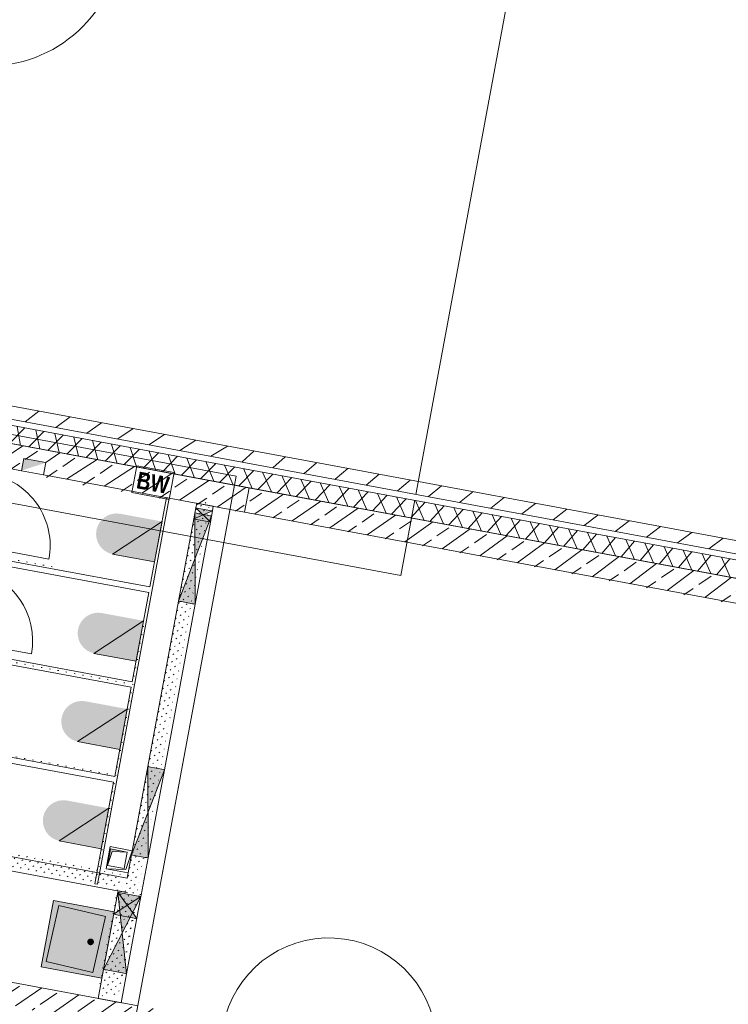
# Model space of a CAD drawing. Header units: metres. Extents: x 32353251 to 32353583, y 5707748 to 5708004.
# Tile 112 of 164: x 32353392.14 to 32353398.46, y 5707916.71 to 5707925.49. Entities that reach past the tile are written whole.
import ezdxf

# ---------------------------------------------------------------- set-up
doc = ezdxf.new("R2010")
doc.units = ezdxf.units.M
doc.header["$LTSCALE"] = 0.75
doc.set_wipeout_variables(frame=1)
doc.layers.get('0').update_dxf_attribs({"linetype": 'CONTINUOUS'})
for name, color, linetype, lineweight in [('10417023$0$#9_002_GES I Übersicht Erdgeschoss_1_101_Wand Aussen.A', 7, 'CONTINUOUS', 25), ('10417023$0$#9_002_GES I Übersicht Erdgeschoss_1_303_Sanitäre.A', 7, 'CONTINUOUS', 25), ('10417023$0$#9_002_GES I Übersicht Erdgeschoss_1_607b_Brandschutz 1_100', 7, 'CONTINUOUS', 25), ('10417023$0$#9_002_GES I Übersicht Erdgeschoss_1_Neubau_101_Wand Aussen.A', 7, 'CONTINUOUS', 25), ('10417023$0$#9_002_GES I Übersicht Erdgeschoss_1_Neubau_102_Wand Innen.A', 7, 'CONTINUOUS', 25), ('10417023$0$#9_002_GES I Übersicht Erdgeschoss_1_Neubau_104_Decken.A', 7, 'CONTINUOUS', 25), ('10417023$0$#9_002_GES I Übersicht Erdgeschoss_1_Neubau_115_Außentüren', 7, 'CONTINUOUS', 25), ('10417023$0$#9_002_GES I Übersicht Erdgeschoss_1_Neubau_202_Innenwandbekleidun', 7, 'CONTINUOUS', 25), ('10417023$0$#9_002_GES I Übersicht Erdgeschoss_1_Neubau_210_Wärmedämmung', 7, 'CONTINUOUS', 25), ('10417023$0$#9_002_GES I Übersicht Erdgeschoss_1_Neubau_303_Sanitäre.A', 7, 'CONTINUOUS', 25), ('10417023$0$Keine', 7, 'CONTINUOUS', 13)]:
    doc.layers.add(name, color=color, linetype=linetype, lineweight=lineweight)
doc.styles.add('10417023$0$Arial Narrow (bold)', font='ARIALNB.TTF')
pattern_1 = [(44.99999999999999, (0, 0), (-0.1414213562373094, 0.1414213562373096), [])]
pattern_2 = [(-119.9999999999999, (0, 0), (-0.129903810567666, 0.07499999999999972), []), (-59.99999999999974, (0, 0), (0.1299038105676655, 0.0750000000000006), [])]
pattern_3 = [(0, (0, 0), (0, 0.075), [0.009999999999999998, -0.06500000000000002])]
pattern_4 = [(45, (0, 0), (-0.03535533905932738, 0.03535533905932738), [0.01, -0.03999999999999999])]
pattern_5 = [(44.99999999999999, (0, 0), (-0.1697056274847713, 0.1697056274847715), []), (44.99999999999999, (-0.08485281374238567, 0.08485281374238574), (-0.1697056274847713, 0.1697056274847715), [0.18, -0.05999999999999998])]

# ---------------------------------------------------------------- blocks, each defined once
blk = doc.blocks.new('10417023$0$#9_MKO_LP5_ARC_GES_UP_00_002_P_G_modell (3D)')
at = {"layer": '10417023$0$#9_002_GES I Übersicht Erdgeschoss_1_101_Wand Aussen.A', "linetype": 'Continuous', "lineweight": 5, "true_color": 0xff0000}
h = blk.add_hatch(dxfattribs=at)
h.set_pattern_fill('#9_MW_VORMAUERZIEGEL_0001', color=1, style=0, pattern_type=2)
h.set_pattern_definition(pattern_1)
h.paths.add_polyline_path([(-32353454.14117382, -5707790.34457689), (-32353451.24488468, -5707790.34457689), (-32353451.24488468, -5707790.22957689), (-32353454.14117382, -5707790.22957689)])
h = blk.add_hatch(dxfattribs=at)
h.set_pattern_fill('#9_BETON__STAHLBETON_0001', color=1, style=0, pattern_type=2)
h.set_pattern_definition(pattern_5)
h.paths.add_polyline_path([(-32353442.724228, -5707790.559576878), (-32353451.1409357, -5707790.559576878), (-32353451.1409357, -5707790.779576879), (-32353442.724228, -5707790.779576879)])
at = {"layer": '10417023$0$#9_002_GES I Übersicht Erdgeschoss_1_303_Sanitäre.A', "linetype": 'Continuous', "lineweight": 0, "true_color": 0xff0000}
h = blk.add_hatch(color=1, dxfattribs=at)
edge = h.paths.add_edge_path()
edge.add_arc((-32353452.12919252, -5707794.550176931), 0.02, 90, 180)
edge.add_line((-32353452.14919252, -5707794.550176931), (-32353452.14919252, -5707795.040176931))
edge.add_arc((-32353452.12919252, -5707795.040176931), 0.02, 180, 270)
edge.add_line((-32353452.12919252, -5707795.06017693), (-32353451.72230752, -5707795.06017693))
edge.add_arc((-32353451.72230752, -5707795.040176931), 0.02, 270, 360)
edge.add_line((-32353451.70230752, -5707795.040176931), (-32353451.70230752, -5707794.550176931))
edge.add_arc((-32353451.72230752, -5707794.550176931), 0.02, 0, 90)
edge.add_line((-32353451.72230752, -5707794.53017693), (-32353452.12919252, -5707794.53017693))
h = blk.add_hatch(color=1, dxfattribs=at)
edge = h.paths.add_edge_path()
edge.add_arc((-32353451.79182187, -5707794.796755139), 0.03, 180, 270)
edge.add_arc((-32353451.79182187, -5707794.796755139), 0.03, 270, 360)
edge.add_arc((-32353451.79182187, -5707794.796755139), 0.03, 0, 90)
edge.add_arc((-32353451.79182187, -5707794.796755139), 0.03, 90, 180)
at = {"layer": '10417023$0$#9_002_GES I Übersicht Erdgeschoss_1_Neubau_101_Wand Aussen.A', "linetype": 'Continuous', "lineweight": 5, "true_color": 0xff0000}
h = blk.add_hatch(dxfattribs=at)
h.set_pattern_fill('#9_BETON__STAHLBETON_0001', color=1, style=0, pattern_type=2)
h.set_pattern_definition(pattern_5)
h.paths.add_polyline_path([(-32353451.14093543, -5707790.559576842), (-32353454.35117382, -5707790.559568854), (-32353454.35117382, -5707790.77956888), (-32353453.16395592, -5707790.779571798), (-32353453.16395564, -5707790.669571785), (-32353452.96395564, -5707790.669572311), (-32353452.96395593, -5707790.779572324), (-32353451.14093596, -5707790.77957682)])
at = {"layer": '10417023$0$#9_002_GES I Übersicht Erdgeschoss_1_Neubau_102_Wand Innen.A', "linetype": 'Continuous', "lineweight": 13, "true_color": 0xff0000}
h = blk.add_hatch(dxfattribs=at)
h.set_pattern_fill('#9_GIPS_0001', color=1, style=0, pattern_type=2)
h.set_pattern_definition(pattern_4)
h.paths.add_polyline_path([(-32353451.57419252, -5707790.779576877), (-32353451.57419252, -5707794.304574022), (-32353451.56169252, -5707794.304574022), (-32353451.56169252, -5707790.779576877)])
at = {"layer": '10417023$0$#9_002_GES I Übersicht Erdgeschoss_1_Neubau_102_Wand Innen.A', "linetype": 'Continuous', "lineweight": 13, "true_color": 0x1f1f1f}
h = blk.add_hatch(dxfattribs=at)
h.set_pattern_fill('#9_GIPS_0001', color=250, style=0, pattern_type=2)
h.set_pattern_definition(pattern_4)
h.paths.add_polyline_path([(-32353451.56169252, -5707790.779576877), (-32353451.56169252, -5707794.304574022), (-32353451.54919253, -5707794.304574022), (-32353451.54919253, -5707790.779576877)])
at = {"layer": '10417023$0$#9_002_GES I Übersicht Erdgeschoss_1_Neubau_102_Wand Innen.A', "linetype": 'Continuous', "lineweight": 13, "true_color": 0xff0000}
h = blk.add_hatch(dxfattribs=at)
h.set_pattern_fill('#9_GIPS_0001', color=1, style=0, pattern_type=2)
h.set_pattern_definition(pattern_4)
h.paths.add_polyline_path([(-32353451.44919252, -5707794.304574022), (-32353451.44919252, -5707790.779576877), (-32353451.54919253, -5707790.779576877), (-32353451.54919253, -5707794.304574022)])
at = {"layer": '10417023$0$#9_002_GES I Übersicht Erdgeschoss_1_Neubau_102_Wand Innen.A', "linetype": 'Continuous', "lineweight": 13, "true_color": 0x1f1f1f}
h = blk.add_hatch(dxfattribs=at)
h.set_pattern_fill('#9_GIPS_0001', color=250, style=0, pattern_type=2)
h.set_pattern_definition(pattern_4)
h.paths.add_polyline_path([(-32353451.43669252, -5707794.304574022), (-32353451.43669252, -5707790.779576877), (-32353451.44919252, -5707790.779576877), (-32353451.44919252, -5707794.304574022)])
at = {"layer": '10417023$0$#9_002_GES I Übersicht Erdgeschoss_1_Neubau_102_Wand Innen.A', "linetype": 'Continuous', "lineweight": 13, "true_color": 0xff0000}
h = blk.add_hatch(dxfattribs=at)
h.set_pattern_fill('#9_GIPS_0001', color=1, style=0, pattern_type=2)
h.set_pattern_definition(pattern_4)
h.paths.add_polyline_path([(-32353451.42419253, -5707794.304574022), (-32353451.42419253, -5707790.779576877), (-32353451.43669252, -5707790.779576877), (-32353451.43669252, -5707794.304574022)])
h = blk.add_hatch(dxfattribs=at)
h.set_pattern_fill('#9_GIPS_0001', color=1, style=0, pattern_type=2)
h.set_pattern_definition(pattern_4)
h.paths.add_polyline_path([(-32353451.57419252, -5707794.179574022), (-32353454.67418738, -5707794.179574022), (-32353454.67418738, -5707794.192074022), (-32353451.57419252, -5707794.192074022)])
at = {"layer": '10417023$0$#9_002_GES I Übersicht Erdgeschoss_1_Neubau_102_Wand Innen.A', "linetype": 'Continuous', "lineweight": 13, "true_color": 0x1f1f1f}
h = blk.add_hatch(dxfattribs=at)
h.set_pattern_fill('#9_GIPS_0001', color=250, style=0, pattern_type=2)
h.set_pattern_definition(pattern_4)
h.paths.add_polyline_path([(-32353451.57419252, -5707794.192074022), (-32353454.67418738, -5707794.192074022), (-32353454.67418738, -5707794.204574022), (-32353451.57419252, -5707794.204574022)])
at = {"layer": '10417023$0$#9_002_GES I Übersicht Erdgeschoss_1_Neubau_102_Wand Innen.A', "linetype": 'Continuous', "lineweight": 13, "true_color": 0xff0000}
h = blk.add_hatch(dxfattribs=at)
h.set_pattern_fill('#9_GIPS_0001', color=1, style=0, pattern_type=2)
h.set_pattern_definition(pattern_4)
h.paths.add_polyline_path([(-32353451.57419252, -5707794.204574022), (-32353454.67418738, -5707794.204574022), (-32353454.67418738, -5707794.279574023), (-32353451.57419252, -5707794.279574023)])
h = blk.add_hatch(dxfattribs=at)
h.set_pattern_fill('#9_GIPS_0001', color=1, style=0, pattern_type=2)
h.set_pattern_definition(pattern_4)
h.paths.add_polyline_path([(-32353454.67418738, -5707794.292074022), (-32353451.57419252, -5707794.292074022), (-32353451.57419252, -5707794.279574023), (-32353454.67418738, -5707794.279574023)])
h = blk.add_hatch(dxfattribs=at)
h.set_pattern_fill('#9_GIPS_0001', color=1, style=0, pattern_type=2)
h.set_pattern_definition(pattern_4)
h.paths.add_polyline_path([(-32353454.67418738, -5707794.304574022), (-32353451.57419252, -5707794.304574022), (-32353451.57419252, -5707794.292074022), (-32353454.67418738, -5707794.292074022)])
h = blk.add_hatch(dxfattribs=at)
h.set_pattern_fill('#9_GIPS_0001', color=1, style=0, pattern_type=2)
h.set_pattern_definition(pattern_4)
h.paths.add_polyline_path([(-32353451.63419252, -5707794.304574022), (-32353451.63419252, -5707795.28022236), (-32353451.62169252, -5707795.28022236), (-32353451.62169252, -5707794.304574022)])
at = {"layer": '10417023$0$#9_002_GES I Übersicht Erdgeschoss_1_Neubau_102_Wand Innen.A', "linetype": 'Continuous', "lineweight": 13, "true_color": 0x1f1f1f}
h = blk.add_hatch(dxfattribs=at)
h.set_pattern_fill('#9_GIPS_0001', color=250, style=0, pattern_type=2)
h.set_pattern_definition(pattern_4)
h.paths.add_polyline_path([(-32353451.62169252, -5707794.304574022), (-32353451.62169252, -5707795.28022236), (-32353451.60919252, -5707795.28022236), (-32353451.60919252, -5707794.304574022)])
at = {"layer": '10417023$0$#9_002_GES I Übersicht Erdgeschoss_1_Neubau_102_Wand Innen.A', "linetype": 'Continuous', "lineweight": 13, "true_color": 0xff0000}
h = blk.add_hatch(dxfattribs=at)
h.set_pattern_fill('#9_GIPS_0001', color=1, style=0, pattern_type=2)
h.set_pattern_definition(pattern_4)
h.paths.add_polyline_path([(-32353451.44919252, -5707795.28022236), (-32353451.44919252, -5707794.304574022), (-32353451.60919252, -5707794.304574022), (-32353451.60919252, -5707795.28022236)])
at = {"layer": '10417023$0$#9_002_GES I Übersicht Erdgeschoss_1_Neubau_102_Wand Innen.A', "linetype": 'Continuous', "lineweight": 13, "true_color": 0x1f1f1f}
h = blk.add_hatch(dxfattribs=at)
h.set_pattern_fill('#9_GIPS_0001', color=250, style=0, pattern_type=2)
h.set_pattern_definition(pattern_4)
h.paths.add_polyline_path([(-32353451.43669252, -5707795.28022236), (-32353451.43669252, -5707794.304574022), (-32353451.44919252, -5707794.304574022), (-32353451.44919252, -5707795.28022236)])
at = {"layer": '10417023$0$#9_002_GES I Übersicht Erdgeschoss_1_Neubau_102_Wand Innen.A', "linetype": 'Continuous', "lineweight": 13, "true_color": 0xff0000}
h = blk.add_hatch(dxfattribs=at)
h.set_pattern_fill('#9_GIPS_0001', color=1, style=0, pattern_type=2)
h.set_pattern_definition(pattern_4)
h.paths.add_polyline_path([(-32353451.42419253, -5707795.28022236), (-32353451.42419253, -5707794.304574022), (-32353451.43669252, -5707794.304574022), (-32353451.43669252, -5707795.28022236)])
at = {"layer": '10417023$0$#9_002_GES I Übersicht Erdgeschoss_1_Neubau_102_Wand Innen.A', "linetype": 'Continuous', "lineweight": 5, "true_color": 0xff0000}
h = blk.add_hatch(dxfattribs=at)
h.set_pattern_fill('#9_BETON__STAHLBETON_0001', color=1, style=0, pattern_type=2)
h.set_pattern_definition(pattern_5)
h.paths.add_polyline_path([(-32353453.36428728, -5707795.280163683), (-32353453.364295, -5707795.480163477), (-32353450.51830325, -5707795.480272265), (-32353450.51829561, -5707795.280272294)])
at = {"layer": '10417023$0$#9_002_GES I Übersicht Erdgeschoss_1_Neubau_202_Innenwandbekleidun', "linetype": 'Continuous', "lineweight": 5, "true_color": 0xff0000}
h = blk.add_hatch(dxfattribs=at)
h.set_pattern_fill('#9_GIPSKARTON_0001', color=1, style=0, pattern_type=2)
h.set_pattern_definition(pattern_3)
h.paths.add_polyline_path([(-32353451.8242145, -5707794.28016119), (-32353451.8242145, -5707790.779564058), (-32353451.84921451, -5707790.779564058), (-32353451.84921451, -5707794.28016119)])
h = blk.add_hatch(dxfattribs=at)
h.set_pattern_fill('#9_GIPSKARTON_0001_1', color=1, style=0, pattern_type=2)
h.set_pattern_definition(pattern_3)
h.paths.add_polyline_path([(-32353453.44923918, -5707791.639572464), (-32353451.84921451, -5707791.639541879), (-32353451.84921451, -5707791.589541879), (-32353453.44924014, -5707791.589572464)])
at = {"layer": '10417023$0$#9_002_GES I Übersicht Erdgeschoss_1_Neubau_202_Innenwandbekleidun', "linetype": 'Continuous', "lineweight": 5}
h = blk.add_hatch(dxfattribs=at)
h.set_pattern_fill('#9_GIPSKARTON_0001_1', color=255, style=0, pattern_type=2)
h.set_pattern_definition(pattern_3)
h.paths.add_polyline_path([(-32353453.44922274, -5707792.49960257), (-32353451.84921451, -5707792.499571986), (-32353451.84921451, -5707792.449571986), (-32353453.4492237, -5707792.44960257)])
at = {"layer": '10417023$0$#9_002_GES I Übersicht Erdgeschoss_1_Neubau_202_Innenwandbekleidun', "linetype": 'Continuous', "lineweight": 5, "true_color": 0xff0000}
h = blk.add_hatch(dxfattribs=at)
h.set_pattern_fill('#9_GIPSKARTON_0001_1', color=1, style=0, pattern_type=2)
h.set_pattern_definition(pattern_3)
h.paths.add_polyline_path([(-32353453.4492063, -5707793.359602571), (-32353451.84921451, -5707793.359571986), (-32353451.84921451, -5707793.309571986), (-32353453.44920726, -5707793.309602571)])
at = {"layer": '10417023$0$#9_002_GES I Übersicht Erdgeschoss_1_Neubau_303_Sanitäre.A', "linetype": 'Continuous', "lineweight": 0, "true_color": 0xff0000}
h = blk.add_hatch(color=1, dxfattribs=at)
edge = h.paths.add_edge_path()
edge.add_line((-32353452.231612, -5707791.362758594), (-32353451.84921451, -5707791.362759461))
edge.add_line((-32353451.84921451, -5707791.362759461), (-32353451.84921367, -5707790.996500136))
edge.add_line((-32353451.84921367, -5707790.996500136), (-32353452.23161116, -5707790.996499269))
edge.add_arc((-32353452.22716558, -5707791.179628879), 0.1831835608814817, 91.39061818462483, 179.9998899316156)
edge.add_arc((-32353452.22716559, -5707791.17962902), 0.1831835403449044, 179.9998454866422, 268.6091274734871)
h = blk.add_hatch(color=1, dxfattribs=at)
edge = h.paths.add_edge_path()
edge.add_line((-32353452.231612, -5707792.262758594), (-32353451.84921451, -5707792.26275946))
edge.add_line((-32353451.84921451, -5707792.26275946), (-32353451.84921367, -5707791.896500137))
edge.add_line((-32353451.84921367, -5707791.896500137), (-32353452.23161116, -5707791.89649927))
edge.add_arc((-32353452.22716558, -5707792.079628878), 0.1831835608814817, 91.39061818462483, 179.9998899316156)
edge.add_arc((-32353452.22716559, -5707792.079629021), 0.1831835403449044, 179.9998454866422, 268.6091274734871)
h = blk.add_hatch(color=1, dxfattribs=at)
edge = h.paths.add_edge_path()
edge.add_line((-32353452.231612, -5707793.062758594), (-32353451.84921451, -5707793.062759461))
edge.add_line((-32353451.84921451, -5707793.062759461), (-32353451.84921367, -5707792.696500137))
edge.add_line((-32353451.84921367, -5707792.696500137), (-32353452.23161116, -5707792.696499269))
edge.add_arc((-32353452.22716558, -5707792.879628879), 0.1831835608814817, 91.39061818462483, 179.9998899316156)
edge.add_arc((-32353452.22716559, -5707792.879629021), 0.1831835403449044, 179.9998454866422, 268.6091274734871)
h = blk.add_hatch(color=1, dxfattribs=at)
edge = h.paths.add_edge_path()
edge.add_line((-32353452.231612, -5707793.962758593), (-32353451.84921451, -5707793.96275946))
edge.add_line((-32353451.84921451, -5707793.96275946), (-32353451.84921367, -5707793.596500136))
edge.add_line((-32353451.84921367, -5707793.596500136), (-32353452.23161116, -5707793.59649927))
edge.add_arc((-32353452.22716558, -5707793.779628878), 0.1831835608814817, 91.39061818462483, 179.9998899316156)
edge.add_arc((-32353452.22716559, -5707793.779629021), 0.1831835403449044, 179.9998454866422, 268.6091274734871)
at = {"layer": '10417023$0$#9_002_GES I Übersicht Erdgeschoss_1_101_Wand Aussen.A', "color": 1, "linetype": 'Continuous', "lineweight": 18, "true_color": 0xff0000}
for p, q in [((-32353451.24488468, -5707790.22957689), (-32353454.14117382, -5707790.22957689)), ((-32353454.47117382, -5707790.55957689), (-32353451.24488468, -5707790.55957689)), ((-32353442.504228, -5707790.559576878), (-32353451.1409357, -5707790.559576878)), ((-32353451.1409357, -5707790.559576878), (-32353451.1409357, -5707790.779576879)), ((-32353451.1409357, -5707790.779576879), (-32353442.724228, -5707790.779576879))]:
    blk.add_line(p, q, dxfattribs=at)
at = {"layer": '10417023$0$#9_002_GES I Übersicht Erdgeschoss_1_303_Sanitäre.A', "color": 1, "linetype": 'Continuous', "lineweight": 13, "true_color": 0xff0000, "flags": 128}
blk.add_lwpolyline([(-32353452.12919252, -5707794.53017693), (-32353451.70230752, -5707794.550176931), (-32353451.72230752, -5707795.06017693), (-32353452.14919252, -5707795.040176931)], close=True, dxfattribs=at)
at = {"layer": '10417023$0$#9_002_GES I Übersicht Erdgeschoss_1_607b_Brandschutz 1_100', "color": 1, "linetype": 'Continuous', "lineweight": 13, "true_color": 0xff0000}
for p, q in [((-32353451.82373548, -5707790.548250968), (-32353452.16123552, -5707790.548250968)), ((-32353452.16123552, -5707790.548250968), (-32353452.16123552, -5707790.790898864)), ((-32353451.82373548, -5707790.790898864), (-32353451.82373548, -5707790.548250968)), ((-32353452.16123552, -5707790.790898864), (-32353451.82373548, -5707790.790898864))]:
    blk.add_line(p, q, dxfattribs=at)
at = {"layer": '10417023$0$#9_002_GES I Übersicht Erdgeschoss_1_Neubau_101_Wand Aussen.A', "color": 1, "linetype": 'Continuous', "lineweight": 18, "true_color": 0xff0000}
for p, q in [((-32353442.289228, -5707790.229576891), (-32353451.24488468, -5707790.229576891)), ((-32353451.14093543, -5707790.559576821), (-32353454.35117382, -5707790.559568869)), ((-32353451.24488468, -5707790.559576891), (-32353442.504228, -5707790.559576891)), ((-32353451.14093543, -5707790.559576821), (-32353451.14093597, -5707790.77957682)), ((-32353454.35117382, -5707790.779568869), (-32353453.16395592, -5707790.779571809)), ((-32353452.96395593, -5707790.779572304), (-32353451.14093597, -5707790.77957682))]:
    blk.add_line(p, q, dxfattribs=at)
at = {"layer": '10417023$0$#9_002_GES I Übersicht Erdgeschoss_1_Neubau_101_Wand Aussen.A', "color": 1, "linetype": 'Continuous', "lineweight": 13, "true_color": 0xff0000}
for p, q in [((-32353453.16395564, -5707790.669571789), (-32353453.16395592, -5707790.779571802)), ((-32353452.96395564, -5707790.669572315), (-32353453.16395564, -5707790.669571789)), ((-32353452.96395593, -5707790.779572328), (-32353452.96395564, -5707790.669572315)), ((-32353453.16395592, -5707790.779571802), (-32353452.96395593, -5707790.779572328))]:
    blk.add_line(p, q, dxfattribs=at)
at = {"layer": '10417023$0$#9_002_GES I Übersicht Erdgeschoss_1_Neubau_101_Wand Aussen.A', "color": 1, "linetype": 'Continuous', "true_color": 0xff0000}
blk.add_solid([(-32353453.16395564, -5707790.66957179), (-32353453.16395592, -5707790.779571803), (-32353452.96395564, -5707790.669572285)], dxfattribs=at)
at = {"layer": '10417023$0$#9_002_GES I Übersicht Erdgeschoss_1_Neubau_102_Wand Innen.A', "color": 1, "linetype": 'Continuous', "lineweight": 13, "true_color": 0xff0000}
for p, q in [((-32353451.57419282, -5707790.822009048), (-32353451.42419264, -5707790.922009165)), ((-32353451.42419264, -5707790.822009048), (-32353451.57419282, -5707790.922009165)), ((-32353451.57419252, -5707790.779576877), (-32353451.57419252, -5707790.822008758)), ((-32353451.42419253, -5707790.779576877), (-32353451.57419252, -5707790.779576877)), ((-32353451.5616925, -5707790.822008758), (-32353451.57419252, -5707790.822008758)), ((-32353451.57419252, -5707790.822008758), (-32353451.57419252, -5707790.922008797)), ((-32353451.54919254, -5707790.822008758), (-32353451.5616925, -5707790.822008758)), ((-32353451.4491925, -5707790.822008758), (-32353451.54919254, -5707790.822008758)), ((-32353451.43669254, -5707790.822008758), (-32353451.4491925, -5707790.822008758)), ((-32353451.42419252, -5707790.822008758), (-32353451.43669254, -5707790.822008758)), ((-32353451.42419253, -5707790.822008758), (-32353451.42419253, -5707790.779576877)), ((-32353451.42419252, -5707790.922008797), (-32353451.42419252, -5707790.822008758)), ((-32353451.57419282, -5707790.867318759), (-32353451.42419264, -5707791.667319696)), ((-32353451.42419264, -5707790.867318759), (-32353451.57419282, -5707791.667319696)), ((-32353451.5616925, -5707790.86731915), (-32353451.57419252, -5707790.86731915)), ((-32353451.54919253, -5707790.86731915), (-32353451.5616925, -5707790.86731915)), ((-32353451.4491925, -5707790.86731915), (-32353451.54919253, -5707790.86731915)), ((-32353451.43669254, -5707790.86731915), (-32353451.4491925, -5707790.86731915)), ((-32353451.42419251, -5707790.86731915), (-32353451.43669254, -5707790.86731915)), ((-32353451.57419252, -5707790.922008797), (-32353451.5616925, -5707790.922008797)), ((-32353451.57419252, -5707790.922008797), (-32353451.57419252, -5707791.667319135)), ((-32353451.5616925, -5707790.922008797), (-32353451.54919254, -5707790.922008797)), ((-32353451.54919254, -5707790.922008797), (-32353451.4491925, -5707790.922008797)), ((-32353451.4491925, -5707790.922008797), (-32353451.43669254, -5707790.922008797)), ((-32353451.43669254, -5707790.922008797), (-32353451.42419252, -5707790.922008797)), ((-32353451.42419251, -5707791.667319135), (-32353451.42419251, -5707790.922008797)), ((-32353451.57419252, -5707791.667319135), (-32353451.57419252, -5707793.167360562)), ((-32353451.57419252, -5707791.667319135), (-32353451.5616925, -5707791.667319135)), ((-32353451.5616925, -5707791.667319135), (-32353451.54919253, -5707791.667319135)), ((-32353451.54919253, -5707791.667319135), (-32353451.4491925, -5707791.667319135)), ((-32353451.4491925, -5707791.667319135), (-32353451.43669254, -5707791.667319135)), ((-32353451.43669254, -5707791.667319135), (-32353451.42419251, -5707791.667319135)), ((-32353451.42419253, -5707793.167360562), (-32353451.42419253, -5707791.667319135)), ((-32353451.57419282, -5707793.167360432), (-32353451.42419264, -5707793.967359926)), ((-32353451.42419264, -5707793.167360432), (-32353451.57419282, -5707793.967359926)), ((-32353451.5616925, -5707793.167360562), (-32353451.57419252, -5707793.167360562)), ((-32353451.57419252, -5707793.167360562), (-32353451.57419252, -5707793.967360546)), ((-32353451.54919253, -5707793.167360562), (-32353451.5616925, -5707793.167360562)), ((-32353451.4491925, -5707793.167360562), (-32353451.54919253, -5707793.167360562)), ((-32353451.43669254, -5707793.167360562), (-32353451.4491925, -5707793.167360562)), ((-32353451.42419251, -5707793.167360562), (-32353451.43669254, -5707793.167360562)), ((-32353451.42419251, -5707793.967360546), (-32353451.42419251, -5707793.167360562)), ((-32353451.57419252, -5707793.967360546), (-32353451.57419252, -5707794.179574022)), ((-32353451.57419252, -5707793.967360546), (-32353451.5616925, -5707793.967360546)), ((-32353451.5616925, -5707793.967360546), (-32353451.54919253, -5707793.967360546)), ((-32353451.54919253, -5707793.967360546), (-32353451.4491925, -5707793.967360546)), ((-32353451.4491925, -5707793.967360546), (-32353451.43669254, -5707793.967360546)), ((-32353451.43669254, -5707793.967360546), (-32353451.42419251, -5707793.967360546)), ((-32353451.42419253, -5707794.304574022), (-32353451.42419253, -5707793.967360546)), ((-32353451.57419252, -5707794.179574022), (-32353452.78617061, -5707794.179574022)), ((-32353452.78617061, -5707794.304574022), (-32353451.57419252, -5707794.304574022)), ((-32353451.63419289, -5707794.317498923), (-32353451.42419264, -5707795.017499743)), ((-32353451.42419264, -5707794.317498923), (-32353451.63419289, -5707795.017499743)), ((-32353451.63419289, -5707794.317498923), (-32353451.42419264, -5707794.517499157)), ((-32353451.42419264, -5707794.317498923), (-32353451.63419289, -5707794.517499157)), ((-32353451.63419252, -5707794.304574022), (-32353451.63419252, -5707794.317499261)), ((-32353451.54919253, -5707794.304574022), (-32353451.63419252, -5707794.304574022)), ((-32353451.62169253, -5707794.317499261), (-32353451.63419252, -5707794.317499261)), ((-32353451.63419252, -5707794.317499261), (-32353451.63419252, -5707795.017499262)), ((-32353451.60919252, -5707794.317499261), (-32353451.62169253, -5707794.317499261)), ((-32353451.44919252, -5707794.317499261), (-32353451.60919252, -5707794.317499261)), ((-32353451.57419252, -5707794.304574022), (-32353451.54919253, -5707794.304574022)), ((-32353451.43669253, -5707794.317499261), (-32353451.44919252, -5707794.317499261)), ((-32353451.42419253, -5707794.317499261), (-32353451.43669253, -5707794.317499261)), ((-32353451.42419253, -5707794.317499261), (-32353451.42419253, -5707794.304574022)), ((-32353451.42419253, -5707795.017499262), (-32353451.42419253, -5707794.317499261)), ((-32353451.63419252, -5707794.517499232), (-32353451.62169253, -5707794.517499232)), ((-32353451.62169253, -5707794.517499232), (-32353451.60919252, -5707794.517499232)), ((-32353451.60919252, -5707794.517499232), (-32353451.44919252, -5707794.517499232)), ((-32353451.44919252, -5707794.517499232), (-32353451.43669253, -5707794.517499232)), ((-32353451.43669253, -5707794.517499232), (-32353451.42419253, -5707794.517499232)), ((-32353451.63419252, -5707795.017499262), (-32353451.63419252, -5707795.28022236)), ((-32353451.63419252, -5707795.017499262), (-32353451.62169253, -5707795.017499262)), ((-32353451.62169253, -5707795.017499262), (-32353451.60919252, -5707795.017499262)), ((-32353451.60919252, -5707795.017499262), (-32353451.44919252, -5707795.017499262)), ((-32353451.44919252, -5707795.017499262), (-32353451.43669253, -5707795.017499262)), ((-32353451.43669253, -5707795.017499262), (-32353451.42419253, -5707795.017499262)), ((-32353451.42419253, -5707795.28022236), (-32353451.42419253, -5707795.017499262)), ((-32353451.63419252, -5707795.28022236), (-32353451.42419253, -5707795.28022236))]:
    blk.add_line(p, q, dxfattribs=at)
at = {"layer": '10417023$0$#9_002_GES I Übersicht Erdgeschoss_1_Neubau_102_Wand Innen.A', "color": 1, "linetype": 'Continuous', "lineweight": 18, "true_color": 0xff0000}
blk.add_line((-32353451.26985505, -5707795.280243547), (-32353453.36428727, -5707795.280163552), dxfattribs=at)
at = {"layer": '10417023$0$#9_002_GES I Übersicht Erdgeschoss_1_Neubau_102_Wand Innen.A', "color": 1, "linetype": 'Continuous', "lineweight": 13, "true_color": 0xff0000}
blk.add_arc((-32353449.533297, -5707795.317809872), 0.9600000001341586, 14.99781164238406, 179.997811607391, dxfattribs=at)
at = {"layer": '10417023$0$#9_002_GES I Übersicht Erdgeschoss_1_Neubau_102_Wand Innen.A', "color": 1, "linetype": 'Continuous', "true_color": 0xff0000}
for points in [[(-32353451.42419252, -5707790.822008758), (-32353451.57419252, -5707790.822008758), (-32353451.49919252, -5707790.872008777)], [(-32353451.42419251, -5707790.86731915), (-32353451.57419252, -5707790.86731915), (-32353451.49919251, -5707791.267319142)], [(-32353451.42419252, -5707790.922008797), (-32353451.49919252, -5707790.872008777), (-32353451.57419252, -5707790.922008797)], [(-32353451.42419251, -5707791.667319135), (-32353451.49919251, -5707791.267319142), (-32353451.57419252, -5707791.667319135)], [(-32353451.42419251, -5707793.167360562), (-32353451.57419252, -5707793.167360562), (-32353451.49919251, -5707793.567360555)], [(-32353451.42419251, -5707793.967360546), (-32353451.49919252, -5707793.567360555), (-32353451.57419252, -5707793.967360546)], [(-32353451.42419253, -5707794.317499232), (-32353451.63419252, -5707794.317499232), (-32353451.52919252, -5707794.417499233)], [(-32353451.42419253, -5707794.317499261), (-32353451.63419252, -5707794.317499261), (-32353451.52919252, -5707794.667499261)], [(-32353451.42419253, -5707794.517499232), (-32353451.52919252, -5707794.417499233), (-32353451.63419252, -5707794.517499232)], [(-32353451.42419253, -5707795.017499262), (-32353451.52919252, -5707794.667499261), (-32353451.63419252, -5707795.017499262)]]:
    blk.add_solid(points, dxfattribs=at)
at = {"layer": '10417023$0$#9_002_GES I Übersicht Erdgeschoss_1_Neubau_104_Decken.A', "color": 1, "linetype": 'Continuous', "lineweight": 13, "true_color": 0xff0000}
for p, q in [((-32353451.61762075, -5707793.950250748), (-32353451.76762075, -5707793.950250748)), ((-32353451.76762075, -5707793.950250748), (-32353451.76762075, -5707794.100250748)), ((-32353451.76762021, -5707794.10025022), (-32353451.74887037, -5707793.96900133)), ((-32353451.74887037, -5707793.96900133), (-32353451.61762004, -5707793.950250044)), ((-32353451.61762075, -5707794.100250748), (-32353451.61762075, -5707793.950250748)), ((-32353451.76762075, -5707794.100250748), (-32353451.61762075, -5707794.100250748))]:
    blk.add_line(p, q, dxfattribs=at)
at = {"layer": '10417023$0$#9_002_GES I Übersicht Erdgeschoss_1_Neubau_104_Decken.A', "color": 1, "linetype": 'Continuous', "lineweight": 13, "true_color": 0xff0000, "flags": 128}
for points in [[(-32353468.9644006, -5707812.749292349), (-32353468.96423227, -5707810.39957689), (-32353468.96423227, -5707807.119576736), (-32353468.96423227, -5707797.22957689), (-32353468.96423227, -5707790.55957689), (-32353454.47117382, -5707790.55957689), (-32353442.504228, -5707790.559574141), (-32353442.504228, -5707812.74957689)], [(-32353468.96423227, -5707790.479532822), (-32353468.96423227, -5707797.304576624), (-32353460.53922811, -5707797.304576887), (-32353460.53922811, -5707797.229576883), (-32353452.62422799, -5707797.229577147), (-32353451.27397855, -5707797.229576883), (-32353451.27397855, -5707790.47953124), (-32353467.78422802, -5707790.479532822), (-32353467.82422806, -5707790.479532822)], [(-32353460.539228, -5707797.304576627), (-32353468.96423227, -5707797.304576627), (-32353468.96423227, -5707810.39957689), (-32353464.33422799, -5707810.39957689), (-32353464.33422799, -5707812.749576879), (-32353442.50422801, -5707812.74957689), (-32353442.504228, -5707790.55957689), (-32353451.27397855, -5707790.559574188), (-32353451.27397855, -5707797.22957689), (-32353452.624228, -5707797.22957689), (-32353452.624228, -5707807.119576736), (-32353460.539228, -5707807.119576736)]]:
    blk.add_lwpolyline(points, close=True, dxfattribs=at)
at = {"layer": '10417023$0$#9_002_GES I Übersicht Erdgeschoss_1_Neubau_104_Decken.A', "color": 1, "linetype": 'Continuous', "true_color": 0xff0000}
blk.add_solid([(-32353451.76762075, -5707794.100250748), (-32353451.74887075, -5707793.969000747), (-32353451.76762075, -5707793.950250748), (-32353451.61762075, -5707793.950250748)], dxfattribs=at)
at = {"layer": '10417023$0$#9_002_GES I Übersicht Erdgeschoss_1_Neubau_115_Außentüren', "color": 1, "linetype": 'Continuous', "lineweight": 13, "true_color": 0xff0000}
blk.add_arc((-32353454.32617382, -5707786.126515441), 1.179000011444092, 270.0000001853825, 359.9999997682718, dxfattribs=at)
at = {"layer": '10417023$0$#9_002_GES I Übersicht Erdgeschoss_1_Neubau_202_Innenwandbekleidun', "color": 1, "linetype": 'Continuous', "lineweight": 13, "true_color": 0xff0000}
for p, q in [((-32353451.8242145, -5707790.779564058), (-32353451.84921451, -5707790.779564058)), ((-32353451.84921451, -5707790.779564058), (-32353451.84921451, -5707791.589541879)), ((-32353451.8242145, -5707794.28016119), (-32353451.8242145, -5707790.779564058)), ((-32353453.42924191, -5707791.509571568), (-32353452.77924115, -5707791.509558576)), ((-32353451.84921451, -5707791.589541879), (-32353453.44924014, -5707791.589572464)), ((-32353453.44923918, -5707791.639572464), (-32353451.84921451, -5707791.639541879)), ((-32353451.84921451, -5707791.639541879), (-32353451.84921451, -5707792.449571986)), ((-32353453.42922459, -5707792.369571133), (-32353452.77922527, -5707792.369559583)), ((-32353451.84921451, -5707792.449571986), (-32353453.4492237, -5707792.44960257)), ((-32353453.44922274, -5707792.49960257), (-32353451.84921451, -5707792.499571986)), ((-32353451.84921451, -5707792.499571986), (-32353451.84921451, -5707793.309571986)), ((-32353451.84921451, -5707793.309571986), (-32353453.44920726, -5707793.309602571)), ((-32353453.4492063, -5707793.359602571), (-32353451.84921451, -5707793.359571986)), ((-32353451.84921451, -5707793.359571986), (-32353451.84921451, -5707794.28016119)), ((-32353451.84921451, -5707794.28016119), (-32353451.8242145, -5707794.28016119))]:
    blk.add_line(p, q, dxfattribs=at)
for centre, radius, start, end in [((-32353453.42924166, -5707791.509571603), 0.6500000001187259, 0.001095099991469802, 90.00109518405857), ((-32353453.42922523, -5707792.369571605), 0.6500000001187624, 0.001095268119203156, 90.00109518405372)]:
    blk.add_arc(centre, radius, start, end, dxfattribs=at)
at = {"layer": '10417023$0$#9_002_GES I Übersicht Erdgeschoss_1_Neubau_210_Wärmedämmung', "color": 1, "linetype": 'Continuous', "lineweight": 13, "true_color": 0xff0000}
for p, q in [((-32353451.57391451, -5707793.930174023), (-32353451.7739145, -5707793.930174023)), ((-32353451.7739145, -5707793.930174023), (-32353451.7739145, -5707794.130174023)), ((-32353451.5739142, -5707793.930173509), (-32353451.59891495, -5707794.105174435)), ((-32353451.57391451, -5707794.130174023), (-32353451.57391451, -5707793.930174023)), ((-32353451.7739145, -5707794.130174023), (-32353451.57391451, -5707794.130174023)), ((-32353451.59891495, -5707794.105174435), (-32353451.77391443, -5707794.130173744))]:
    blk.add_line(p, q, dxfattribs=at)
at = {"layer": '10417023$0$#9_002_GES I Übersicht Erdgeschoss_1_Neubau_303_Sanitäre.A', "color": 1, "linetype": 'Continuous', "lineweight": 13, "true_color": 0xff0000, "flags": 128}
for points in [[(-32353452.231612, -5707791.362758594), (-32353451.84921451, -5707791.362759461), (-32353451.84921367, -5707790.996500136)], [(-32353452.231612, -5707792.262758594), (-32353451.84921451, -5707792.26275946), (-32353451.84921367, -5707791.896500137)], [(-32353452.231612, -5707793.062758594), (-32353451.84921451, -5707793.062759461), (-32353451.84921367, -5707792.696500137)], [(-32353452.231612, -5707793.962758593), (-32353451.84921451, -5707793.96275946), (-32353451.84921367, -5707793.596500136)], [(-32353452.18419252, -5707794.49517693), (-32353451.63419252, -5707794.49517693), (-32353451.63419252, -5707795.095176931), (-32353452.18419252, -5707795.095176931)]]:
    blk.add_lwpolyline(points, close=True, dxfattribs=at)
at = {"layer": '10417023$0$#9_002_GES I Übersicht Erdgeschoss_1_Neubau_303_Sanitäre.A', "color": 1, "linetype": 'Continuous', "true_color": 0xff0000}
blk.add_solid([(-32353452.18419252, -5707794.49517693), (-32353452.18419252, -5707795.095176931), (-32353451.63419252, -5707794.49517693), (-32353451.63419252, -5707795.095176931)], dxfattribs=at)
at = {"layer": '10417023$0$#9_002_GES I Übersicht Erdgeschoss_1_607b_Brandschutz 1_100', "color": 1, "true_color": 0xff0000, "insert": (-32353451.99248545, -5707790.670987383), "char_height": 0.1502737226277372, "attachment_point": 5, "line_spacing_factor": 1.002187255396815, "style": '10417023$0$Arial Narrow (bold)'}
blk.add_mtext('BW ', dxfattribs=at)
at = {"color": 1, "linetype": 'Continuous', "lineweight": 5, "true_color": 0xff0000}
blk.add_wipeout([(-32353454.25617382, -5707790.399576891), (-32353451.244884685, -5707790.399576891), (-32353451.244884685, -5707790.344576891), (-32353454.25617382, -5707790.344576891)], dxfattribs=at).dxf.layer = '10417023$0$#9_002_GES I Übersicht Erdgeschoss_1_101_Wand Aussen.A'
at = {"layer": '10417023$0$#9_002_GES I Übersicht Erdgeschoss_1_101_Wand Aussen.A', "linetype": 'Continuous', "lineweight": 5, "true_color": 0xff0000}
h = blk.add_hatch(dxfattribs=at)
h.set_pattern_fill('#9_DÄMMUNG__WEICH_0001', color=1, style=0, pattern_type=2)
h.set_pattern_definition(pattern_2)
h.paths.add_polyline_path([(-32353454.31117382, -5707790.55957689), (-32353451.24488468, -5707790.55957689), (-32353451.24488468, -5707790.39957689), (-32353454.31117382, -5707790.39957689)])
at = {"layer": '10417023$0$#9_002_GES I Übersicht Erdgeschoss_1_Neubau_101_Wand Aussen.A', "linetype": 'Continuous', "lineweight": 5, "true_color": 0xff0000}
h = blk.add_hatch(dxfattribs=at)
h.set_pattern_fill('#9_MW_VORMAUERZIEGEL_0001', color=1, style=0, pattern_type=2)
h.set_pattern_definition(pattern_1)
h.paths.add_polyline_path([(-32353442.289228, -5707790.229576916), (-32353451.24488468, -5707790.229576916), (-32353451.24488468, -5707790.344576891), (-32353442.289228, -5707790.344576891)])
at = {"layer": '10417023$0$#9_002_GES I Übersicht Erdgeschoss_1_101_Wand Aussen.A', "color": 1, "linetype": 'Continuous', "lineweight": 18, "true_color": 0xff0000}
for p, q in [((-32353451.24488537, -5707790.344576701), (-32353454.25617373, -5707790.344576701)), ((-32353451.24488537, -5707790.399577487), (-32353454.31117452, -5707790.399577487))]:
    blk.add_line(p, q, dxfattribs=at)
at = {"layer": '10417023$0$#9_002_GES I Übersicht Erdgeschoss_1_Neubau_104_Decken.A', "color": 1, "linetype": 'Continuous', "lineweight": 13, "true_color": 0xff0000, "flags": 128}
blk.add_lwpolyline([(-32353454.98914704, -5707791.079593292), (-32353449.66917033, -5707791.079593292), (-32353449.66917099, -5707776.864982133), (-32353454.98914704, -5707776.839481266)], close=True, dxfattribs=at)
at = {"color": 1, "linetype": 'Continuous', "lineweight": 5, "true_color": 0xff0000}
blk.add_wipeout([(-32353442.344227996, -5707790.344576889), (-32353451.24488468, -5707790.344576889), (-32353451.24488468, -5707790.39957689), (-32353442.344227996, -5707790.39957689)], dxfattribs=at).dxf.layer = '10417023$0$#9_002_GES I Übersicht Erdgeschoss_1_Neubau_101_Wand Aussen.A'
at = {"layer": '10417023$0$#9_002_GES I Übersicht Erdgeschoss_1_Neubau_101_Wand Aussen.A', "linetype": 'Continuous', "lineweight": 5, "true_color": 0xff0000}
h = blk.add_hatch(dxfattribs=at)
h.set_pattern_fill('#9_DÄMMUNG__WEICH_0001', color=1, style=0, pattern_type=2)
h.set_pattern_definition(pattern_2)
h.paths.add_polyline_path([(-32353442.504228, -5707790.399576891), (-32353451.24488468, -5707790.399576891), (-32353451.24488468, -5707790.559576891), (-32353442.504228, -5707790.559576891)])
at = {"layer": '10417023$0$#9_002_GES I Übersicht Erdgeschoss_1_Neubau_101_Wand Aussen.A', "color": 1, "linetype": 'Continuous', "lineweight": 18, "true_color": 0xff0000}
for p, q in [((-32353442.3442282, -5707790.344576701), (-32353451.24488537, -5707790.344576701)), ((-32353442.50422839, -5707790.399577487), (-32353451.24488537, -5707790.399577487))]:
    blk.add_line(p, q, dxfattribs=at)
blk = doc.blocks.new('10417023$0$2_MKO_LP5_LAN_GES_UP_00_002_V_A (3D)')
at = {"layer": '10417023$0$Keine'}
blk.add_blockref('10417023$0$#9_MKO_LP5_ARC_GES_UP_00_002_P_G_modell (3D)', (0, 0), dxfattribs=at)
blk = doc.blocks.new('10417023')
at = {"layer": '10417023$0$Keine', "rotation": 349.4819372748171}
blk.add_blockref('10417023$0$2_MKO_LP5_LAN_GES_UP_00_002_V_A (3D)', (65205154.93137175, 5413829.557758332), dxfattribs=at)

msp = doc.modelspace()

# ---------------------------------------------------------------- block references
msp.add_blockref('10417023', (0, 0))

doc.saveas('drawing.dxf')
